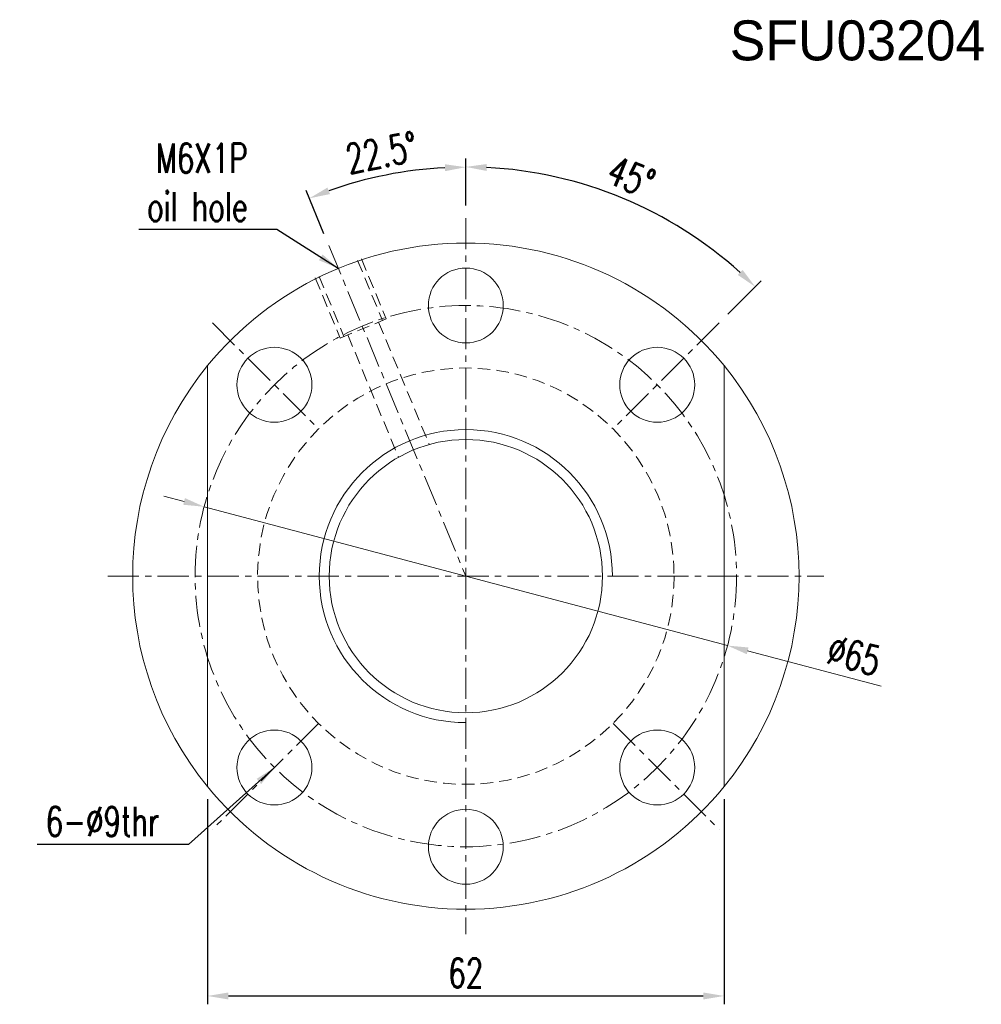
# Model space of a CAD drawing. Extents: x 37 to 231, y 57 to 181.
# Tile 1 of 51: x 37 to 153, y 63 to 181. Entities that reach past the tile are written whole.
import ezdxf

# ---------------------------------------------------------------- set-up
doc = ezdxf.new("R2010")
doc.units = 0
doc.header["$LTSCALE"] = 3
doc.header["$MEASUREMENT"] = 0
doc.linetypes.add('CENTER', pattern=[2, 1.25, -0.25, 0.25, -0.25])
doc.linetypes.add('DASHED', pattern=[0.75, 0.5, -0.25])
for name, color, linetype in [('CL', 1, 'CENTER'), ('DIM', 4, 'Continuous'), ('HID', 2, 'DASHED'), ('OUT', 3, 'Continuous')]:
    doc.layers.add(name, color=color, linetype=linetype)
doc.styles.add('DIM-7', font='SIMPLEX.shx', dxfattribs={"width": 0.7, "bigfont": 'chineset.shx'})
doc.dimstyles.new('CNS', dxfattribs={"dimtxt": 3.5, "dimasz": 2.5, "dimexe": 1, "dimexo": 1.5, "dimgap": 0.09, "dimtad": 0, "dimdsep": 46, "dimtxsty": 'DIM-7', "dimcen": 0.09, "dimclrd": 1, "dimclre": 1, "dimclrt": 4, "dimadec": 0, "dimazin": 0, "dimtfac": 1, "dimtix": 1, "dimtmove": 2, "dimatfit": 3, "dimfxl": 1, "dimtvp": 0.971429, "dimtolj": 1, "dimarcsym": 0})

# ---------------------------------------------------------------- blocks, each defined once
blk = doc.blocks.new('*D6')
at = {"layer": 'DEFPOINTS', "color": 0, "linetype": 'Continuous', "lineweight": 0, "transparency": 16777216}
for p in [(90.9, 157.19), (115.48, 156.75), (121.31, 144.59), (108.58, 131.86), (90.9, 71.19)]:
    blk.add_point(p, dxfattribs=at)
at = {"layer": 'DIM', "color": 4, "linetype": 'Continuous', "lineweight": -2, "transparency": 16777216}
for p, q in [((90.9, 158.69), (90.9, 164.33)), ((122.37, 145.65), (126.36, 149.64))]:
    blk.add_line(p, q, dxfattribs=at)
blk.add_arc((90.9, 114.19), 49.14, 47.915, 87.085, dxfattribs=at)
at = {"layer": 'DIM', "color": 4, "linetype": 'Continuous', "lineweight": 0, "transparency": 16777216}
for points in [[(93.39, 162.85), (93.41, 163.68), (90.9, 163.33)], [(124.13, 150.96), (123.55, 150.36), (125.65, 148.94)]]:
    blk.add_solid(points, dxfattribs=at)
at = {"layer": 'DIM', "color": 4, "linetype": 'Continuous', "lineweight": 0, "transparency": 16777216, "insert": (110.76, 162.13), "char_height": 3.5, "attachment_point": 5, "rotation": 337.5, "style": 'DIM-7'}
blk.add_mtext('\\A1;45°', dxfattribs=at)
blk = doc.blocks.new('*D5')
at = {"layer": 'DEFPOINTS', "color": 0, "linetype": 'Continuous', "lineweight": 0, "transparency": 16777216}
for p in [(84.49, 162.88), (90.9, 157.19), (74.45, 153.91), (90.9, 114.19), (90.9, 71.19)]:
    blk.add_point(p, dxfattribs=at)
at = {"layer": 'DIM', "color": 4, "linetype": 'Continuous', "lineweight": -2, "transparency": 16777216}
for p, q in [((90.9, 158.69), (90.9, 164.3)), ((73.87, 155.3), (71.73, 160.48))]:
    blk.add_line(p, q, dxfattribs=at)
blk.add_arc((90.9, 114.19), 49.11, 92.9169, 109.5831, dxfattribs=at)
at = {"layer": 'DIM', "color": 4, "linetype": 'Continuous', "lineweight": 0, "transparency": 16777216}
for points in [[(88.39, 163.65), (88.41, 162.82), (90.9, 163.3)], [(74.59, 160.07), (74.29, 160.85), (72.11, 159.56)]]:
    blk.add_solid(points, dxfattribs=at)
at = {"layer": 'DIM', "color": 4, "linetype": 'Continuous', "lineweight": 0, "transparency": 16777216, "insert": (80.79, 165.05), "char_height": 3.5, "attachment_point": 5, "rotation": 11.25, "style": 'DIM-7'}
blk.add_mtext('\\A1;22.5°', dxfattribs=at)
blk = doc.blocks.new('*D3')
at = {"layer": 'DEFPOINTS', "color": 0, "linetype": 'Continuous', "lineweight": 0, "transparency": 16777216}
for p in [(59.9, 88.91), (121.9, 88.91), (121.9, 63.77)]:
    blk.add_point(p, dxfattribs=at)
at = {"layer": 'DIM', "color": 4, "linetype": 'Continuous', "lineweight": -2, "transparency": 16777216}
for p, q in [((59.9, 87.41), (59.9, 62.77)), ((121.9, 87.41), (121.9, 62.77)), ((62.4, 63.77), (119.4, 63.77))]:
    blk.add_line(p, q, dxfattribs=at)
at = {"layer": 'DIM', "color": 4, "linetype": 'Continuous', "lineweight": 0, "transparency": 16777216}
for points in [[(62.4, 64.19), (62.4, 63.35), (59.9, 63.77)], [(119.4, 64.19), (119.4, 63.35), (121.9, 63.77)]]:
    blk.add_solid(points, dxfattribs=at)
at = {"layer": 'DIM', "color": 4, "linetype": 'Continuous', "lineweight": 0, "transparency": 16777216, "insert": (90.9, 66.52), "char_height": 3.5, "attachment_point": 5, "style": 'DIM-7'}
blk.add_mtext('\\A1;62', dxfattribs=at)
blk = doc.blocks.new('*D7')
at = {"layer": 'DEFPOINTS', "color": 0, "linetype": 'Continuous', "lineweight": 0, "transparency": 16777216}
for p in [(59.49, 122.52), (122.32, 105.85)]:
    blk.add_point(p, dxfattribs=at)
at = {"layer": 'DIM', "color": 4, "linetype": 'Continuous', "lineweight": 0, "transparency": 16777216}
for p, q in [((57.07, 123.16), (54.66, 123.8)), ((59.49, 122.52), (122.32, 105.85)), ((140.77, 100.96), (124.73, 105.21))]:
    blk.add_line(p, q, dxfattribs=at)
for points in [[(57.18, 123.56), (56.97, 122.76), (59.49, 122.52)], [(124.84, 105.62), (124.63, 104.81), (122.32, 105.85)]]:
    blk.add_solid(points, dxfattribs=at)
at = {"layer": 'DIM', "color": 4, "linetype": 'Continuous', "lineweight": 0, "transparency": 16777216, "insert": (137.52, 104.67), "char_height": 3.5, "attachment_point": 5, "rotation": 345.1442, "style": 'DIM-7'}
blk.add_mtext('\\A1;∅65', dxfattribs=at)

msp = doc.modelspace()

# ---------------------------------------------------------------- linework, layer by layer
at = {"layer": 'CL', "color": 7, "lineweight": 0}
for p, q in [((90.903, 157.186), (90.903, 71.186)), ((74.447, 153.913), (90.903, 114.186)), ((60.497, 144.592), (73.225, 131.864)), ((121.308, 144.592), (108.58, 131.864)), ((47.903, 114.186), (133.903, 114.186)), ((73.225, 96.509), (60.497, 83.781)), ((108.58, 96.509), (121.308, 83.781))]:
    msp.add_line(p, q, dxfattribs=at)
msp.add_circle((90.903, 114.186), 32.5, dxfattribs=at)
at = {"layer": 'DIM', "color": 7, "linetype": 'Continuous', "lineweight": 0}
for radius, start, end in [(40, 140.80503, 219.19497), (40, 320.80503, 39.19497), (17.595, 0, 270)]:
    msp.add_arc((90.903, 114.186), radius, start, end, dxfattribs=at)
at = {"layer": 'HID', "color": 7, "lineweight": 0}
for p, q in [((77.905, 152.098), (80.895, 144.881)), ((78.367, 152.289), (81.357, 145.072)), ((73.286, 150.185), (76.275, 142.968)), ((72.824, 149.993), (75.813, 142.776)), ((75.813, 142.776), (81.357, 145.072)), ((80.433, 144.69), (86.519, 129.995)), ((76.737, 143.159), (82.824, 128.464))]:
    msp.add_line(p, q, dxfattribs=at)
msp.add_circle((90.903, 114.186), 25, dxfattribs=at)
at = {"layer": 'OUT', "color": 7, "linetype": 'Continuous', "lineweight": 0}
for p, q in [((59.903, 139.465), (59.903, 88.908)), ((121.903, 139.465), (121.903, 88.908))]:
    msp.add_line(p, q, dxfattribs=at)
for centre, radius in [((90.903, 146.686), 4.5), ((67.922, 137.167), 4.5), ((113.884, 137.167), 4.5), ((90.903, 114.186), 16.405), ((67.922, 91.205), 4.5), ((113.884, 91.205), 4.5), ((90.903, 81.686), 4.5)]:
    msp.add_circle(centre, radius, dxfattribs=at)
for start, end in [(39.19497, 140.80503), (219.19497, 320.80503)]:
    msp.add_arc((90.903, 114.186), 40, start, end, dxfattribs=at)

# ---------------------------------------------------------------- texts
at = {"layer": 'DIM', "color": 0, "linetype": 'Continuous', "lineweight": 0}
msp.add_text('SFU03204', height=4.8, dxfattribs=at).set_placement((122.582, 176.127))
at = {"layer": 'DIM', "color": 7, "linetype": 'Continuous', "lineweight": 0, "char_height": 3.5, "attachment_point": 6, "style": 'DIM-7'}
for s, insert in [('M6X1P\\Poil hole', (64.713, 161.466)), ('6-%%C9thr', (54.123, 84.723))]:
    msp.add_mtext(s, dxfattribs=dict(at, insert=insert))

# ---------------------------------------------------------------- dimensions: what is measured, and where the dimension line sits
at = {"layer": 'DIM', "color": 7, "linetype": 'Continuous', "lineweight": 0}
for base, line1, line2, override, picture, middle in [((84.492, 162.878), ((90.903, 157.186), (90.903, 71.186)), ((74.447, 153.913), (90.903, 114.186)), {"dimgap": 1, "dimtad": 1, "dimclrd": 4, "dimclre": 4, "dimadec": 2, "dimazin": 2, "dimtp": -0.1, "dimtm": 0.2, "dimtfac": 0.6, "dimtmove": 0}, '*D5', (80.785, 165.051)), ((115.475, 156.747), ((121.308, 144.592), (108.58, 131.864)), ((90.903, 157.186), (90.903, 71.186)), {"dimgap": 1, "dimtad": 1, "dimclrd": 4, "dimclre": 4, "dimadec": 2, "dimazin": 2, "dimtmove": 0}, '*D6', (110.762, 162.131))]:
    dim = msp.add_angular_dim_2l(base=base, line1=line1, line2=line2, dimstyle='CNS', override=override, dxfattribs=at)
    dim.commit()
    dim.dimension.update_dxf_attribs({"geometry": picture, "text_midpoint": middle})
dim = msp.add_diameter_dim_2p(p1=(59.489, 122.519), p2=(122.316, 105.854), dimstyle='CNS', override={"dimgap": 1, "dimtad": 1, "dimdsep": 0, "dimclrd": 4, "dimclre": 4, "dimtmove": 0, "dimlwd": 0, "dimlwe": 0}, dxfattribs=at)
dim.commit()
dim.dimension.update_dxf_attribs({"geometry": '*D7', "text_midpoint": (136.816, 102.007), "dimtype": 163})
dim = msp.add_linear_dim(base=(121.903, 63.768), p1=(59.903, 88.908), p2=(121.903, 88.908), angle=180, dimstyle='CNS', override={"dimgap": 1, "dimtad": 1, "dimclrd": 4, "dimclre": 4, "dimtmove": 0}, dxfattribs=at)
dim.commit()
dim.dimension.update_dxf_attribs({"geometry": '*D3', "text_midpoint": (90.903, 66.518)})

# ---------------------------------------------------------------- leaders
at = {"layer": 'DIM', "color": 7, "linetype": 'Continuous', "lineweight": 0, "annotation_type": 0, "has_hookline": 1, "hookline_direction": 1}
for points, text_width in [([(75.595, 151.141), (68.213, 155.799), (65.713, 155.799)], 13.067), ([(67.922, 91.205), (57.623, 81.973), (55.123, 81.973)], 14.7)]:
    msp.add_leader(points, dimstyle='CNS', override={"dimgap": 1, "dimtad": 1, "dimclrd": 4, "dimclre": 4}, dxfattribs=dict(at, text_width=text_width))

doc.saveas('drawing.dxf')
